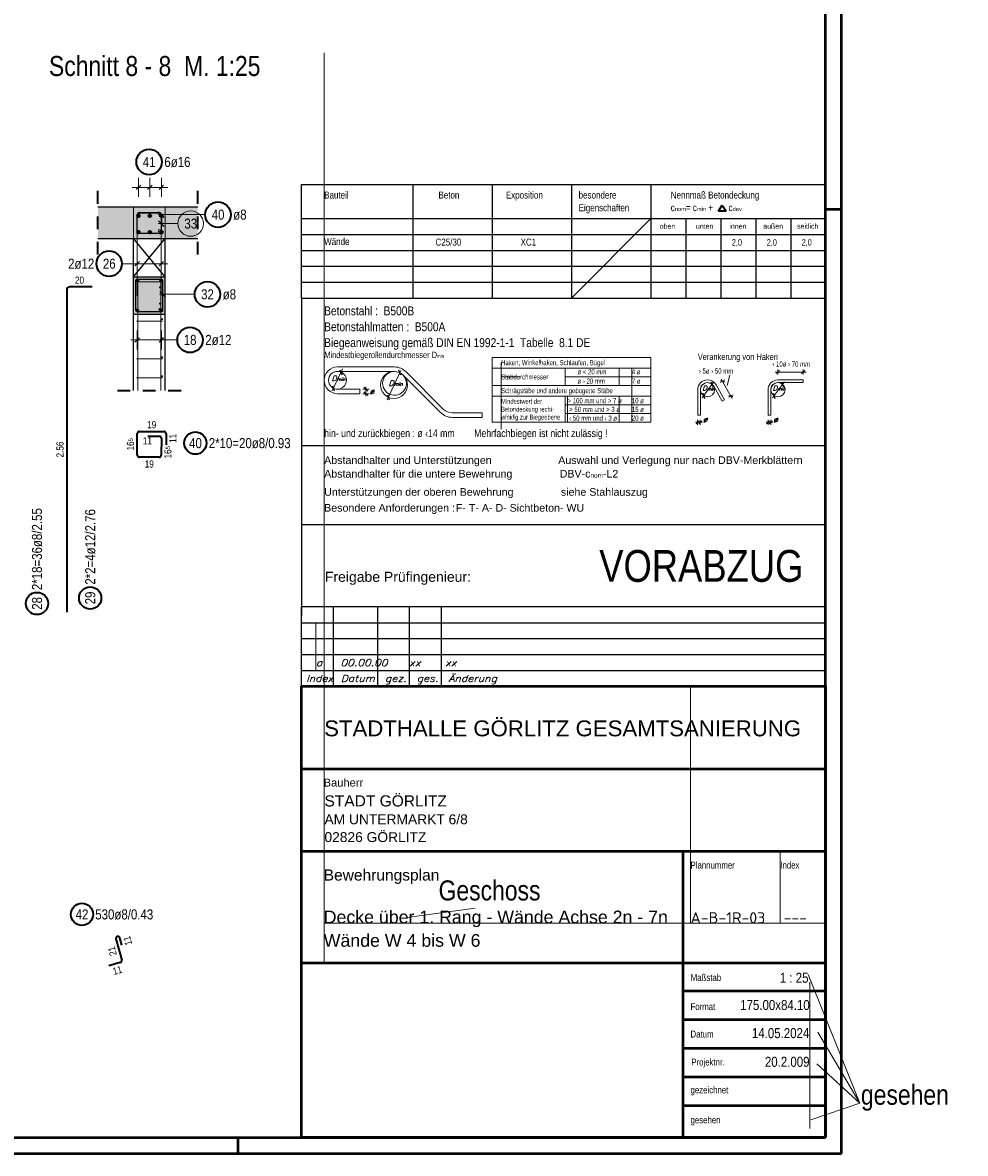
# Model space of a CAD drawing. Header units: millimetres. Extents: x -4.8 to 49, y -12 to 21.
# Tile 35 of 56: x 37.3 to 44.7, y 0 to 8.9. Entities that reach past the tile are written whole.
import ezdxf
from ezdxf.enums import TextEntityAlignment as Align

# ---------------------------------------------------------------- set-up
doc = ezdxf.new("R2010")
doc.units = ezdxf.units.MM
doc.linetypes.add('HIDDEN', pattern=[0.375, 0.25, -0.125])
doc.layers.add('Achsen', color=7, linetype='Continuous', lineweight=20)
doc.layers.add('nplo Bewehrung', color=7, linetype='Continuous', lineweight=20)
doc.styles.add('Arial', font='arial.ttf')
doc.styles.add('Arial Narrow', font='ARIALN.TTF')
doc.styles.add('isocp', font='isocp', dxfattribs={"width": 1.1})
doc.styles.add('Italic', font='Italic', dxfattribs={"width": 1.15})
doc.styles.add('msoutlook', font='msoutlook', dxfattribs={"width": 0.7, "oblique": 1.570796})

msp = doc.modelspace()

# ---------------------------------------------------------------- hatches: boundary and pattern name
at = {"lineweight": 50, "true_color": 0xd7ffd7}
for points in [[(38.682418, 7.197038), (38.682418, 7.447038), (37.896237, 7.447038), (37.896237, 7.197038)], [(38.425551, 6.602038), (38.425551, 7.197038), (38.425403, 7.197038), (38.425403, 6.897044), (38.175551, 6.897044), (38.175551, 6.602038)]]:
    msp.add_hatch(color=254, dxfattribs=at).paths.add_polyline_path(points)

# ---------------------------------------------------------------- linework, layer by layer
at = {"color": 4, "linetype": 'Continuous', "lineweight": 50}
for p, q in [((43.75, 0), (43.75, 21.025)), ((43.625, 0.125), (43.625, 20.9)), ((39.5, 0.125), (39.5, 3.675)), ((39.5, 3.675), (43.625, 3.675)), ((43.625, 3.675), (43.625, 0.874998)), ((39.5, 3.025), (43.625, 3.025)), ((43.625, 2.5), (43.625, 2.375)), ((43.625, 2.375), (39.5, 2.375)), ((42.5, 2.375), (42.5, 0.125)), ((39.5, 1.5), (43.625, 1.5)), ((43.625, 1.275), (42.5, 1.275)), ((43.625, 1.05), (42.5, 1.05)), ((43.625, 0.825), (42.5, 0.825)), ((43.625, 0.874998), (43.625, 0.125)), ((43.625, 0.6), (42.5, 0.6)), ((43.625, 0.375), (42.5, 0.375)), ((0.5, 0.125), (43.625, 0.125)), ((43.625, 0.125), (39.5, 0.125)), ((0, 0), (43.75, 0))]:
    msp.add_line(p, q, dxfattribs=at)
at = {"color": 9, "linetype": 'Continuous', "lineweight": 0}
for p, q in [((39.677374, 3.675), (39.677374, 8.657972)), ((38.175453, 7.197044), (38.175453, 7.447038)), ((38.379403, 7.397038), (38.221551, 7.397038)), ((38.425551, 7.197038), (38.425551, 7.447038)), ((38.205551, 7.381038), (38.205551, 6.747038)), ((38.526585, 7.315181), (38.370403, 7.315181)), ((38.373306, 7.337278), (38.4175, 7.293084)), ((38.395403, 6.747038), (38.395403, 7.381038)), ((41.625, 6.729534), (42.25, 7.354534)), ((41.069812, 6.222133), (41.069812, 6.178344)), ((41.069812, 6.178344), (41.069812, 6.040845)), ((42.099111, 5.752094), (42.099111, 6.178344)), ((41.069812, 6.109595), (41.220032, 6.109595)), ((41.069812, 6.040845), (41.069812, 5.698633)), ((41.592713, 5.752094), (41.592713, 5.958344)), ((39.612683, 4.175), (39.612683, 3.8)), ((39.677374, 1.5), (39.677374, 3.675)), ((42.561476, 3.675), (42.561476, 1.809992)), ((43.2684, 2.375), (43.2684, 1.809992)), ((40.867336, 1.928154), (40.330055, 1.855827)), ((39.67376, 1.809992), (43.625, 1.809992)), ((43.895274, 0.395894), (43.486448, 1.407274)), ((43.500917, 1.347878), (43.500917, 0.196686)), ((43.895274, 0.395894), (43.563625, 0.952785)), ((43.895274, 0.395894), (43.55505, 0.704103)), ((43.895274, 0.395894), (43.509209, 0.262769))]:
    msp.add_line(p, q, dxfattribs=at)
at = {"color": 5, "linetype": 'Continuous', "lineweight": 18}
for p, q in [((38.215453, 7.675), (38.215453, 7.525)), ((38.215453, 7.675), (38.215453, 7.525)), ((38.305453, 7.675), (38.305453, 7.525)), ((38.305453, 7.675), (38.305453, 7.525)), ((38.395453, 7.675), (38.395453, 7.525)), ((38.395453, 7.675), (38.395453, 7.525)), ((38.165453, 7.6), (38.445453, 7.6)), ((38.741559, 7.385835), (38.370515, 7.386054)), ((38.205453, 6.925), (38.205453, 7.075)), ((38.395403, 6.925), (38.395403, 7.075)), ((38.084932, 7), (38.155453, 7)), ((38.445403, 7), (38.155453, 7)), ((38.205551, 6.325), (38.205551, 6.475)), ((38.395551, 6.325), (38.395551, 6.475)), ((38.445551, 6.4), (38.155551, 6.4)), ((38.52141, 6.4), (38.445551, 6.4)), ((41, 6.260844), (41, 5.752094)), ((41, 6.260844), (42.25, 6.260844)), ((42.25, 6.260844), (42.25, 5.752094)), ((39.740499, 5.999928), (39.821167, 6.172922)), ((39.782686, 6.187101), (40.231124, 6.187101)), ((40.231124, 6.152101), (39.782686, 6.152101)), ((40.173998, 5.928206), (40.281991, 6.159797)), ((40.618124, 5.853431), (40.322163, 6.149391)), ((41, 6.178344), (42.25, 6.178344)), ((41.573675, 6.178344), (41.573675, 6.040845)), ((42, 6.178344), (42, 6.040845)), ((43.227078, 6.147494), (43.472167, 6.147494)), ((43.249474, 6.167494), (43.249474, 6.127494)), ((43.448437, 6.167494), (43.448437, 6.127494)), ((40.593375, 5.828683), (40.297415, 6.124642)), ((41.573675, 6.109595), (42.25, 6.109595)), ((42.652696, 5.945105), (42.745981, 6.071282)), ((42.830416, 6.085381), (42.795661, 6.065578)), ((42.803749, 6.091782), (42.889954, 5.940494)), ((42.849137, 6.042689), (42.871971, 6.123276)), ((43.207089, 5.945105), (43.300374, 6.071282)), ((43.249474, 6.085516), (43.448437, 6.085516)), ((43.448437, 6.064515), (43.249474, 6.064515)), ((43.448437, 6.064515), (43.448437, 6.085516)), ((39.782686, 6.012101), (39.957686, 6.012101)), ((39.782686, 5.977101), (39.957686, 5.977101)), ((39.957686, 5.977101), (39.957686, 6.012101)), ((39.980728, 6.012101), (40.030729, 6.012101)), ((39.980728, 5.977101), (40.030729, 5.977101)), ((40.005728, 5.957101), (40.005728, 6.032101)), ((41, 6.040845), (42.25, 6.040845)), ((42.61783, 6.008266), (42.61783, 5.809302)), ((42.63883, 6.008266), (42.63883, 5.809302)), ((42.810508, 5.91931), (42.743953, 6.036113)), ((42.762198, 6.04651), (42.828755, 5.929706)), ((42.896971, 5.968577), (42.862217, 5.948773)), ((43.172224, 5.809302), (43.172224, 6.008266)), ((43.193224, 6.008266), (43.193224, 5.809302)), ((41, 5.958344), (42.25, 5.958344)), ((41.573675, 5.958344), (41.573675, 5.752094)), ((41.573675, 5.889594), (42.25, 5.889594)), ((42, 5.958344), (42, 5.752094)), ((42.63883, 5.856291), (42.63883, 5.896291)), ((42.810508, 5.91931), (42.828755, 5.929706)), ((40.684415, 5.825973), (40.920252, 5.825973)), ((40.920252, 5.790973), (40.684415, 5.790973)), ((40.920252, 5.825973), (40.920252, 5.790973)), ((41.573675, 5.820844), (42.25, 5.820844)), ((42.63883, 5.809302), (42.61783, 5.809302)), ((43.193224, 5.809302), (43.172224, 5.809302)), ((41, 5.752094), (42.25, 5.752094)), ((42.654778, 5.752094), (42.601777, 5.752094)), ((42.617778, 5.732094), (42.617778, 5.772094)), ((42.638778, 5.772094), (42.638778, 5.732094)), ((43.209171, 5.752094), (43.156171, 5.752094)), ((43.172171, 5.732094), (43.172171, 5.772094)), ((43.193171, 5.772094), (43.193171, 5.732094))]:
    msp.add_line(p, q, dxfattribs=at)
at = {"color": 2, "linetype": 'HIDDEN', "lineweight": 35, "ltscale": 0.25}
for p, q in [((37.896237, 7.072038), (37.896237, 7.572038)), ((38.682418, 7.072038), (38.682418, 7.572038)), ((38.050551, 6.002755), (38.550551, 6.002755))]:
    msp.add_line(p, q, dxfattribs=at)
at = {"color": 3, "linetype": 'Continuous', "lineweight": 25}
for p, q in [((38.23313, 7.617678), (38.197775, 7.582322)), ((38.23313, 7.617678), (38.197775, 7.582322)), ((38.32313, 7.617678), (38.287775, 7.582322)), ((38.32313, 7.617678), (38.287775, 7.582322)), ((38.41313, 7.617678), (38.377775, 7.582322)), ((38.41313, 7.617678), (38.377775, 7.582322)), ((39.5, 6.729534), (39.5, 7.62394)), ((39.5, 7.62394), (43.625, 7.62394)), ((40.375, 7.62394), (40.375, 6.729534)), ((41, 7.62394), (41, 6.729534)), ((41.625, 7.62394), (41.625, 6.729534)), ((42.25, 7.62394), (42.25, 6.729534)), ((43.625, 7.62394), (43.625, 6.729534)), ((37.896237, 7.447038), (38.682418, 7.447038)), ((38.205453, 7.253038), (38.205453, 7.386038)), ((38.221453, 7.402038), (38.379515, 7.402038)), ((38.285524, 7.402038), (38.379515, 7.402038)), ((38.373431, 7.40815), (38.417599, 7.36393)), ((38.395515, 7.386029), (38.395436, 7.253029)), ((38.395515, 7.386029), (38.395459, 7.292038)), ((39.5, 7.354534), (43.625, 7.354534)), ((42.525, 7.354534), (42.525, 6.729534)), ((42.8, 7.354534), (42.8, 6.729534)), ((43.075, 7.354534), (43.075, 6.729534)), ((43.35, 7.354534), (43.35, 6.729534)), ((43.625, 7.354534), (43.625, 6.729534)), ((38.379436, 7.237038), (38.221453, 7.237038)), ((39.5, 7.229534), (43.625, 7.229534)), ((37.896237, 7.197038), (38.425403, 7.197038)), ((38.425403, 6.897044), (38.425403, 7.197038)), ((38.425551, 6.602038), (38.425551, 7.197038)), ((38.425551, 7.197038), (38.682418, 7.197038)), ((39.5, 7.104534), (43.625, 7.104534)), ((38.187775, 6.982322), (38.22313, 7.017678)), ((38.377726, 6.982322), (38.413081, 7.017678)), ((39.5, 6.979534), (43.625, 6.979534)), ((38.175551, 6.602038), (38.175551, 6.897044)), ((38.175551, 6.897044), (38.425403, 6.897044)), ((39.5, 6.854534), (43.625, 6.854534)), ((39.5, 6.729534), (39.5, 4.2325)), ((39.5, 6.729534), (43.625, 6.729534)), ((43.625, 4.2325), (43.625, 6.729534)), ((38.175551, 6.002755), (38.175551, 6.602038)), ((38.175551, 6.602038), (38.425551, 6.602038)), ((38.425551, 6.002755), (38.425551, 6.602038)), ((38.187873, 6.382322), (38.223229, 6.417678)), ((38.377873, 6.382322), (38.413229, 6.417678)), ((39.818356, 6.122062), (39.803844, 6.16193)), ((40.280743, 6.121627), (40.266232, 6.161495)), ((43.237474, 6.135493), (43.261474, 6.159493)), ((43.436437, 6.135493), (43.460437, 6.159493)), ((42.724194, 6.070193), (42.738704, 6.030325)), ((42.796672, 6.079964), (42.829406, 6.070994)), ((43.278588, 6.070193), (43.293098, 6.030325)), ((39.742755, 6.039348), (39.757266, 5.99948)), ((40.020728, 5.997101), (39.990729, 6.027101)), ((40.020728, 5.962101), (39.990729, 5.992101)), ((40.175647, 5.968969), (40.190157, 5.929102)), ((42.657697, 5.980251), (42.672209, 5.940384)), ((42.863227, 5.96316), (42.895961, 5.95419)), ((43.212091, 5.980251), (43.226602, 5.940384)), ((42.629778, 5.764094), (42.605778, 5.740095)), ((42.626778, 5.740095), (42.650777, 5.764094)), ((43.184171, 5.764094), (43.160171, 5.740095)), ((43.181171, 5.740095), (43.205171, 5.764094)), ((39.5, 5.569097), (43.625, 5.569097)), ((39.5, 4.949049), (43.625, 4.949049)), ((39.5, 3.675), (39.5, 4.3)), ((43.625, 4.3), (39.5, 4.3)), ((39.75, 3.675), (39.75, 4.3)), ((40.1, 3.675), (40.1, 4.3)), ((40.35, 3.675), (40.35, 4.3)), ((40.6, 3.675), (40.6, 4.3)), ((43.625, 3.675), (43.625, 4.3)), ((39.5, 4.175), (43.625, 4.175)), ((39.5, 4.05), (43.625, 4.05)), ((39.5, 3.925), (43.625, 3.925)), ((39.5, 3.8), (43.625, 3.8))]:
    msp.add_line(p, q, dxfattribs=at)
at = {"color": 2, "linetype": 'Continuous', "lineweight": 35}
for p, q in [((42.782675, 7.412624), (42.811835, 7.460037)), ((42.840995, 7.412624), (42.782675, 7.412624)), ((42.811835, 7.460037), (42.840995, 7.412624)), ((37.650718, 6.793044), (37.650718, 4.257044)), ((37.850718, 6.817044), (37.674718, 6.817044)), ((38.205453, 5.493457), (38.205453, 5.663957)), ((38.221453, 5.679957), (38.417024, 5.679957)), ((38.289527, 5.642467), (38.379515, 5.642467)), ((38.395515, 5.626457), (38.395436, 5.493448)), ((38.433024, 5.663948), (38.432971, 5.57396)), ((38.379436, 5.477457), (38.221453, 5.477457)), ((38.08484, 1.638384), (38.068923, 1.695988)), ((38.038071, 1.687491), (38.083676, 1.521327)), ((38.072482, 1.501663), (37.981834, 1.476784))]:
    msp.add_line(p, q, dxfattribs=at)
at = {"color": 4, "linetype": 'Continuous', "lineweight": 50, "ltscale": 4}
for p, q in [((43.75, 7.425), (43.625, 7.425)), ((39, 0), (39, 0.125))]:
    msp.add_line(p, q, dxfattribs=at)
at = {"color": 2, "linetype": 'Continuous', "lineweight": 35}
for centre, radius in [((38.299065, 7.8), 0.1), ((38.841559, 7.385776), 0.1), ((37.984932, 7), 0.1), ((38.62141, 6.4), 0.1), ((38.663836, 5.588223), 0.0875), ((37.835525, 4.369526), 0.0875), ((37.416386, 4.326661), 0.0875), ((37.770302, 1.880284), 0.0875)]:
    msp.add_circle(centre, radius, dxfattribs=at)
at = {"color": 4, "linetype": 'Continuous', "lineweight": 50}
for centre, radius in [((38.215453, 7.377044), 0.008), ((38.215453, 7.377044), 0.008), ((38.215453, 7.377044), 0.0072), ((38.305453, 7.377044), 0.008), ((38.305453, 7.377044), 0.008), ((38.305453, 7.377044), 0.0072), ((38.395453, 7.377044), 0.008), ((38.395453, 7.377044), 0.008), ((38.395453, 7.377044), 0.0072), ((38.215453, 7.377044), 0.0056), ((38.215453, 7.377044), 0.004), ((38.215453, 7.377044), 0.0024), ((38.215453, 7.377044), 0.0008), ((38.305453, 7.377044), 0.0056), ((38.305453, 7.377044), 0.004), ((38.305453, 7.377044), 0.0024), ((38.305453, 7.377044), 0.0008), ((38.395453, 7.377044), 0.0056), ((38.395453, 7.377044), 0.004), ((38.395453, 7.377044), 0.0024), ((38.395453, 7.377044), 0.0008), ((38.215453, 7.247044), 0.008), ((38.215453, 7.247044), 0.008), ((38.215453, 7.247044), 0.0072), ((38.215453, 7.247044), 0.0056), ((38.215453, 7.247044), 0.004), ((38.215453, 7.247044), 0.0024), ((38.215453, 7.247044), 0.0008), ((38.305453, 7.247044), 0.008), ((38.305453, 7.247044), 0.008), ((38.305453, 7.247044), 0.0072), ((38.305453, 7.247044), 0.0056), ((38.305453, 7.247044), 0.004), ((38.305453, 7.247044), 0.0024), ((38.305453, 7.247044), 0.0008), ((38.395453, 7.247044), 0.008), ((38.395453, 7.247044), 0.008), ((38.395453, 7.247044), 0.0072), ((38.395453, 7.247044), 0.0056), ((38.395453, 7.247044), 0.004), ((38.395453, 7.247044), 0.0024), ((38.395453, 7.247044), 0.0008), ((38.205453, 6.867044), 0.006), ((38.205453, 6.867044), 0.006), ((38.205453, 6.867044), 0.0054), ((38.205453, 6.867044), 0.0042), ((38.205453, 6.867044), 0.003), ((38.205453, 6.867044), 0.0018), ((38.205453, 6.867044), 0.0006), ((38.395403, 6.867044), 0.006), ((38.395403, 6.867044), 0.006), ((38.395403, 6.867044), 0.0054), ((38.395403, 6.867044), 0.0042), ((38.395403, 6.867044), 0.003), ((38.395403, 6.867044), 0.0018), ((38.395403, 6.867044), 0.0006), ((38.205551, 6.632038), 0.006), ((38.205551, 6.632038), 0.006), ((38.205551, 6.632038), 0.0054), ((38.205551, 6.632038), 0.0042), ((38.205551, 6.632038), 0.003), ((38.205551, 6.632038), 0.0018), ((38.205551, 6.632038), 0.0006), ((38.395551, 6.632038), 0.006), ((38.395551, 6.632038), 0.006), ((38.395551, 6.632038), 0.0054), ((38.395551, 6.632038), 0.0042), ((38.395551, 6.632038), 0.003), ((38.395551, 6.632038), 0.0018), ((38.395551, 6.632038), 0.0006)]:
    msp.add_circle(centre, radius, dxfattribs=at)
at = {"color": 9, "linetype": 'Continuous', "lineweight": 0}
msp.add_circle((38.626585, 7.315181), 0.1, dxfattribs=at)
at = {"color": 5, "linetype": 'Continuous', "lineweight": 18}
for centre, radius in [((40.226499, 6.045331), 0.10625), ((42.69508, 6.008266), 0.056035), ((43.249474, 6.008266), 0.056034)]:
    msp.add_circle(centre, radius, dxfattribs=at)
at = {"color": 3, "linetype": 'Continuous', "lineweight": 25}
for centre, start, end in [((38.221453, 7.386038), 90, 180), ((38.379515, 7.386038), 359.9661223, 90), ((38.379515, 7.386038), 359.9661223, 90), ((38.221453, 7.253038), 180, 270), ((38.379436, 7.253038), 270, 359.9661223)]:
    msp.add_arc(centre, 0.016, start, end, dxfattribs=at)
at = {"color": 9, "linetype": 'Continuous', "lineweight": 0}
for centre, radius, start, end in [((38.221551, 7.381038), 0.016, 90, 180), ((38.379403, 7.381038), 0.016, 0, 90), ((40.231124, 6.058351), 0.09375, 90, 44.9997839)]:
    msp.add_arc(centre, radius, start, end, dxfattribs=at)
at = {"color": 2, "linetype": 'Continuous', "lineweight": 35}
for centre, radius, start, end in [((37.674718, 6.793044), 0.024, 90, 180), ((38.221453, 5.663957), 0.016, 90, 180), ((38.379515, 5.626467), 0.016, 359.9661223, 90), ((38.417024, 5.663957), 0.016, 359.9661223, 90), ((38.221453, 5.493457), 0.016, 180, 270), ((38.379436, 5.493457), 0.016, 270, 359.9661223), ((38.053501, 1.691726), 0.016, 15.4474072, 195.3474072), ((38.068247, 1.517093), 0.016, 285.3474072, 15.3474072)]:
    msp.add_arc(centre, radius, start, end, dxfattribs=at)
at = {"color": 5, "linetype": 'Continuous', "lineweight": 18}
for centre, radius, start, end in [((39.782686, 6.082414), 0.105313, 90, 270), ((39.782686, 6.082414), 0.070312, 90, 180), ((39.782686, 6.082414), 0.070312, 270, 119.6747369), ((40.231124, 6.058351), 0.12875, 45, 90), ((40.231124, 6.058351), 0.09375, 44.9997839, 90), ((39.782686, 6.082414), 0.070312, 180, 270), ((42.69508, 6.008266), 0.07725, 90, 180), ((42.69508, 6.008266), 0.05625, 90, 180), ((42.69508, 6.008266), 0.07725, 29.6747344, 90), ((42.69508, 6.008266), 0.05625, 29.674636, 90), ((43.249474, 6.008266), 0.07725, 90, 180), ((43.249474, 6.008266), 0.05625, 90, 180), ((40.684415, 5.919723), 0.12875, 225, 270), ((40.684415, 5.919723), 0.09375, 225.0002161, 270)]:
    msp.add_arc(centre, radius, start, end, dxfattribs=at)
at = {"layer": 'Achsen', "color": 3, "linetype": 'Continuous', "lineweight": 25}
for p, q in [((38.175453, 6.897044), (38.175453, 7.197044)), ((38.425403, 6.897044), (38.175453, 7.197044)), ((38.300428, 7.047044), (38.425403, 7.197044)), ((38.175453, 6.897044), (38.300428, 7.047044)), ((38.195551, 6.638038), (38.195551, 6.861044)), ((38.211551, 6.877044), (38.389551, 6.877044)), ((38.295551, 6.877044), (38.389551, 6.877044)), ((38.405551, 6.861044), (38.405551, 6.638038)), ((38.405551, 6.861044), (38.405551, 6.767044)), ((38.383454, 6.780926), (38.427648, 6.736731)), ((38.389551, 6.622038), (38.211551, 6.622038))]:
    msp.add_line(p, q, dxfattribs=at)
at = {"layer": 'Achsen', "color": 5, "linetype": 'Continuous', "lineweight": 18}
msp.add_line((38.65837, 6.758829), (38.380551, 6.758829), dxfattribs=at)
at = {"layer": 'Achsen', "color": 2, "linetype": 'Continuous', "lineweight": 35}
msp.add_circle((38.75837, 6.758829), 0.1, dxfattribs=at)
at = {"layer": 'Achsen', "color": 3, "linetype": 'Continuous', "lineweight": 25}
for centre, start, end in [((38.211551, 6.861044), 90, 180), ((38.389551, 6.861044), 0, 90), ((38.389551, 6.861044), 0, 90), ((38.211551, 6.638038), 180, 270), ((38.389551, 6.638038), 270, 0)]:
    msp.add_arc(centre, 0.016, start, end, dxfattribs=at)
at = {"layer": 'nplo Bewehrung', "color": 9, "linetype": 'Continuous', "lineweight": 0}
for p, q in [((38.391403, 6.858044), (38.209551, 6.858044)), ((38.209551, 6.858044), (38.209551, 6.212044)), ((38.391403, 6.212044), (38.391403, 6.858044)), ((38.209321, 6.002755), (38.209321, 6.817047)), ((38.210551, 6.002755), (38.210551, 6.832044)), ((38.390551, 6.002755), (38.390551, 6.832044)), ((38.391535, 6.002755), (38.391535, 6.817047)), ((38.199489, 6.548037), (38.405403, 6.548037)), ((38.199489, 6.39957), (38.405403, 6.39957)), ((38.199489, 6.251104), (38.405403, 6.251104)), ((38.199489, 6.102637), (38.405403, 6.102637))]:
    msp.add_line(p, q, dxfattribs=at)
for centre, radius in [((38.383886, 7.385254), 0.004), ((38.383886, 7.385254), 0.004), ((38.379886, 7.260038), 0.008), ((38.379886, 7.260038), 0.008), ((38.383886, 6.813044), 0.004), ((38.383886, 6.813044), 0.004), ((38.383886, 6.686038), 0.004), ((38.383886, 6.686038), 0.004), ((38.381886, 6.640038), 0.006), ((38.381886, 6.640038), 0.006), ((38.401551, 6.563038), 0.004), ((38.401551, 6.563038), 0.004), ((38.401551, 6.413572), 0.004), ((38.401551, 6.413572), 0.004), ((38.401551, 6.264105), 0.004), ((38.401551, 6.264105), 0.004), ((38.401551, 6.114638), 0.004), ((38.401551, 6.114638), 0.004)]:
    msp.add_circle(centre, radius, dxfattribs=at)

# ---------------------------------------------------------------- texts
at = {"color": 1, "lineweight": 70, "style": 'Arial Narrow'}
msp.add_text('Schnitt 8 - 8  M. 1:25', height=0.1575, dxfattribs=at).set_placement((37.510763, 8.476458))
at = {"color": 2, "lineweight": 35}
for s, height, style, p in [('Bauteil', 0.055, 'Arial Narrow', (39.677374, 7.512624)), ('Beton', 0.055, 'Arial Narrow', (40.577068, 7.512624)), ('Exposition', 0.055, 'Arial Narrow', (41.107904, 7.512624)), ('besondere', 0.055, 'Arial Narrow', (41.680642, 7.512624)), ('Nennmaß Betondeckung', 0.055, 'Arial Narrow', (42.405953, 7.512624)), ('Eigenschaften', 0.055, 'Arial Narrow', (41.680642, 7.412624)), ('Wände', 0.055, 'Arial Narrow', (39.677374, 7.146374)), ('C25/30', 0.055, 'Arial Narrow', (40.554001, 7.142296)), ('XC1', 0.055, 'Arial Narrow', (41.224016, 7.142296)), ('2,0', 0.05, 'Arial Narrow', (42.886565, 7.142296)), ('2,0', 0.05, 'Arial Narrow', (43.161565, 7.142296)), ('2,0', 0.05, 'Arial Narrow', (43.436565, 7.142296)), ('Betonstahl :  B500B', 0.07, 'Arial Narrow', (39.677374, 6.593776)), ('Betonstahlmatten :  B500A', 0.07, 'Arial Narrow', (39.677374, 6.468776)), ('Biegeanweisung gemäß DIN EN 1992-1-1  Tabelle  8.1 DE', 0.07, 'Arial Narrow', (39.677374, 6.343776)), ('hin- und zurückbiegen : ø ‹14 mm        Mehrfachbiegen ist nicht zulässig !', 0.06, 'Arial Narrow', (39.677374, 5.635731)), ('Abstandhalter und Unterstützungen', 0.06, 'Arial', (39.677374, 5.424051)), ('Auswahl und Verlegung nur nach DBV-Merkblättern', 0.06, 'Arial', (41.519988, 5.424049)), ('Unterstützungen der oberen Bewehrung                siehe Stahlauszug', 0.06, 'Arial', (39.677374, 5.174049)), ('Besondere Anforderungen :', 0.06, 'Arial', (39.677374, 5.049049)), ('STADTHALLE GÖRLITZ GESAMTSANIERUNG', 0.125, 'Arial', (39.677374, 3.281448)), ('STADT GÖRLITZ', 0.0875, 'Arial', (39.679552, 2.729385)), ('AM UNTERMARKT 6/8', 0.07775, 'Arial', (39.679552, 2.589434)), ('02826 GÖRLITZ', 0.07775, 'Arial', (39.679552, 2.449485)), ('Bewehrungsplan', 0.0875, 'Arial', (39.67376, 2.146617))]:
    msp.add_text(s, height=height, dxfattribs=dict(at, style=style)).set_placement(p)
at = {"color": 3, "lineweight": 25}
for s, height, style, p in [('oben', 0.04, 'Arial Narrow', (42.319466, 7.274621)), ('unten', 0.04, 'Arial Narrow', (42.604112, 7.274621)), ('innen', 0.04, 'Arial Narrow', (42.867562, 7.274621)), ('außen', 0.04, 'Arial Narrow', (43.134039, 7.274621)), ('seitlich', 0.04, 'Arial Narrow', (43.400517, 7.274621)), ('Bauherr', 0.0625, 'Arial', (39.67376, 2.886176)), ('Plannummer', 0.05375, 'Arial Narrow', (42.561477, 2.240984)), ('Index', 0.05375, 'Arial Narrow', (43.2684, 2.240984)), ('Maßstab', 0.05375, 'Arial Narrow', (42.563094, 1.356567)), ('Format', 0.05375, 'Arial Narrow', (42.561477, 1.127855)), ('Datum', 0.05375, 'Arial Narrow', (42.561477, 0.911543)), ('Projektnr.', 0.05375, 'Arial Narrow', (42.567594, 0.691464)), ('gezeichnet', 0.05375, 'Arial Narrow', (42.561477, 0.472537)), ('gesehen', 0.05375, 'Arial Narrow', (42.561477, 0.236185))]:
    msp.add_text(s, height=height, dxfattribs=dict(at, style=style)).set_placement(p)
at = {"color": 3, "lineweight": 25, "style": 'msoutlook', "oblique": 1.5707963, "width": 0.7}
for s, height, p in [('Haken, Winkelhaken, Schlaufen, Bügel', 0.0405, (41.069812, 6.200844)), ('Verankerung von Haken', 0.05, (42.61783, 6.242052)), ('ø < 20 mm', 0.0405, (41.671221, 6.128669)), ('4 ø', 0.0405, (42.099111, 6.128669)), ('Stabdurchmesser', 0.0405, (41.069812, 6.088758)), ('ø › 20 mm', 0.0405, (41.671221, 6.055781)), ('7 ø', 0.0405, (42.099112, 6.055781)), ('Schrägstäbe und andere gebogene Stäbe', 0.0405, (41.069812, 5.980959)), ('Mindestwert der', 0.03875, (41.069812, 5.897325)), ('Betondeckung recht-', 0.03875, (41.069812, 5.835325)), ('> 100 mm und > 7 ø', 0.0405, (41.592713, 5.901953)), (' > 50 mm und > 3 ø', 0.0405, (41.592713, 5.833202)), ('15 ø', 0.0405, (42.099111, 5.833202)), ('10 ø', 0.0405, (42.099112, 5.901953)), ('winklig zur Biegeebene', 0.03875, (41.069812, 5.773326)), (' ‹ 50 mm und ‹ 3 ø', 0.0405, (41.592713, 5.764452)), ('20 ø', 0.0405, (42.099111, 5.764452))]:
    msp.add_text(s, height=height, dxfattribs=at).set_placement(p)
for s, p in [('› 10ø › 70 mm', (43.205062, 6.210628)), ('› 5ø › 50 mm', (42.626604, 6.155436))]:
    msp.add_text(s, height=0.0405, dxfattribs=at).set_placement(p, align=Align.MIDDLE_LEFT)
at = {"color": 3, "lineweight": 25, "style": 'Italic', "width": 1.15}
for p in [(40.035459, 5.996778), (42.658404, 5.775566), (43.212797, 5.775566)]:
    msp.add_text('ø', height=0.0405, dxfattribs=at).set_placement(p, align=Align.MIDDLE_LEFT)
at = {"color": 9, "lineweight": 0}
for s, height, style, p in [('F- T- A- D- Sichtbeton- WU', 0.06, 'Arial', (40.714116, 5.049047)), ('VORABZUG', 0.25, 'Arial Narrow', (41.842982, 4.49681)), ('Freigabe Prüfingenieur:', 0.07875, 'Arial', (39.683312, 4.496811)), ('Geschoss', 0.1575, 'Arial Narrow', (40.57803, 1.990148)), ('gesehen', 0.1575, 'Arial Narrow', (43.903261, 0.382582))]:
    msp.add_text(s, height=height, dxfattribs=dict(at, style=style)).set_placement(p)
at = {"color": 9, "lineweight": 0, "style": 'Italic', "width": 1.15}
msp.add_text('a   00.00.00   xx    xx', height=0.05375, dxfattribs=at).set_placement((39.612683, 3.833658))
at = {"color": 3, "lineweight": 25, "width": 1.15}
for s, height, style, p in [('Index', 0.05375, 'Italic', (39.534472, 3.709957)), ('Datum', 0.05375, 'Italic', (39.808203, 3.709957)), ('gez.', 0.05375, 'Italic', (40.156112, 3.709957)), ('ges.', 0.05375, 'Italic', (40.406112, 3.709957)), ('Änderung', 0.05375, 'Italic', (40.656112, 3.709957)), ('A-B-1R-03', 0.0875, 'isocp', (42.561476, 1.809992)), ('---', 0.0875, 'isocp', (43.294174, 1.809992))]:
    msp.add_text(s, height=height, dxfattribs=dict(at, style=style)).set_placement(p)
at = {"color": 4, "lineweight": 50, "style": 'Arial'}
for s, p in [('Decke über 1. Rang - Wände Achse 2n - 7n', (39.67376, 1.809992)), ('Wände W 4 bis W 6', (39.67376, 1.625492))]:
    msp.add_text(s, height=0.1, dxfattribs=at).set_placement(p)
at = {"color": 2, "lineweight": 35, "style": 'Arial Narrow'}
for s, p in [('1 : 25', (43.490026, 1.342467)), ('175.00x84.10', (43.499824, 1.128003)), ('14.05.2024', (43.496614, 0.907045)), ('20.2.009', (43.498323, 0.681153))]:
    msp.add_text(s, height=0.07875, dxfattribs=at).set_placement(p, align=Align.RIGHT)
at = {"color": 2, "lineweight": 35, "line_spacing_factor": 0.9}
for s, insert, char_height, attachment_point, style in [('41', (38.249453, 7.839375), 0.07875, 1, 'Arial Narrow'), ('6ø16', (38.419065, 7.839375), 0.07875, 1, 'Arial Narrow'), ('c{\\A1;\\H.6x;\\S^ nom;}= c{\\A1;\\H.6x;\\S^ min;} +       c{\\A1;\\H.6x;\\S^ dev;}', (42.405953, 7.412624), 0.055, 7, 'Arial Narrow'), ('40', (38.791946, 7.425151), 0.07875, 1, 'Arial Narrow'), ('ø8', (38.961559, 7.425151), 0.07875, 1, 'Arial Narrow'), ('2ø12', (37.661757, 7.039375), 0.07875, 1, 'Arial Narrow'), ('26', (37.935319, 7.039375), 0.07875, 1, 'Arial Narrow'), ('18', (38.571798, 6.439375), 0.07875, 1, 'Arial Narrow'), ('2ø12', (38.74141, 6.439375), 0.07875, 1, 'Arial Narrow'), ('40', (38.614224, 5.627598), 0.07875, 1, 'Arial Narrow'), ('2*10=20ø8/0.93', (38.768836, 5.627598), 0.07875, 1, 'Arial Narrow'), ('Abstandhalter für die untere Bewehrung                DBV-c{\\A1;\\H.6x;\\S^ nom;}-L2', (39.677374, 5.29905), 0.06, 7, 'Arial'), ('42', (37.720689, 1.919659), 0.07875, 1, 'Arial Narrow'), ('530ø8/0.43', (37.875302, 1.919659), 0.07875, 1, 'Arial Narrow')]:
    msp.add_mtext(s, dxfattribs=dict(at, insert=insert, char_height=char_height, attachment_point=attachment_point, style=style))
at = {"color": 9, "lineweight": 0, "insert": (38.576972, 7.354556), "char_height": 0.07875, "attachment_point": 1, "line_spacing_factor": 0.9, "style": 'Arial Narrow'}
msp.add_mtext('33', dxfattribs=at)
at = {"color": 3, "lineweight": 25, "line_spacing_factor": 0.9}
for s, insert, char_height, attachment_point, style in [('20', (37.71528, 6.898294), 0.05625, 1, 'Arial Narrow'), ('Mindestbiegerollendurchmesser D{\\A1;\\H.6x;\\S^ min;}', (39.677374, 6.242052), 0.05, 7, 'msoutlook'), ('D{\\A1;\\H.6x;\\S^ min;}', (39.789549, 6.11838), 0.0405, 2, 'Italic'), ('D{\\A1;\\H.6x;\\S^ min;}', (40.240118, 6.080533), 0.0405, 2, 'Italic'), ('D{\\A1;\\H.6x;\\S^ min;}', (42.703824, 6.039495), 0.0375, 2, 'Italic'), ('D{\\A1;\\H.6x;\\S^ min;}', (43.258093, 6.039495), 0.0375, 2, 'Italic'), ('19', (38.283801, 5.761207), 0.05625, 1, 'Arial Narrow'), ('11', (38.250121, 5.633811), 0.05625, 1, 'Arial Narrow'), ('19', (38.265002, 5.452457), 0.05625, 1, 'Arial Narrow')]:
    msp.add_mtext(s, dxfattribs=dict(at, insert=insert, char_height=char_height, attachment_point=attachment_point, style=style))
at = {"color": 3, "lineweight": 25, "char_height": 0.05625, "attachment_point": 1, "line_spacing_factor": 0.9, "style": 'Arial Narrow'}
for s, insert, rotation in [('16{\\A1;\\H.6x;\\S5;}', (38.124203, 5.529981), 90), ('16{\\A1;\\H.6x;\\S5;}', (38.418779, 5.46706), 89.9661223), ('2.56', (37.569468, 5.475169), 90), ('11', (38.457971, 5.589505), 89.9661223), ('11', (38.112866, 1.630932), 105.4474072), ('21', (37.9919, 1.548731), 105.3474072), ('11', (38.007315, 1.457853), 15.3474072)]:
    msp.add_mtext(s, dxfattribs=dict(at, insert=insert, rotation=rotation))
at = {"color": 2, "lineweight": 35, "char_height": 0.07875, "attachment_point": 1, "rotation": 90, "line_spacing_factor": 0.9, "style": 'Arial Narrow'}
for s, insert in [('2*18=36ø8/2.55', (37.377011, 4.431661)), ('2*2=4ø12/2.76', (37.79615, 4.474526)), ('28', (37.377011, 4.277049)), ('29', (37.79615, 4.319914))]:
    msp.add_mtext(s, dxfattribs=dict(at, insert=insert))
at = {"layer": 'Achsen', "color": 2, "lineweight": 35, "char_height": 0.07875, "attachment_point": 1, "line_spacing_factor": 0.9, "style": 'Arial Narrow'}
for s, insert in [('32', (38.708757, 6.798204)), ('ø8', (38.87837, 6.798204))]:
    msp.add_mtext(s, dxfattribs=dict(at, insert=insert))

doc.saveas('drawing.dxf')
